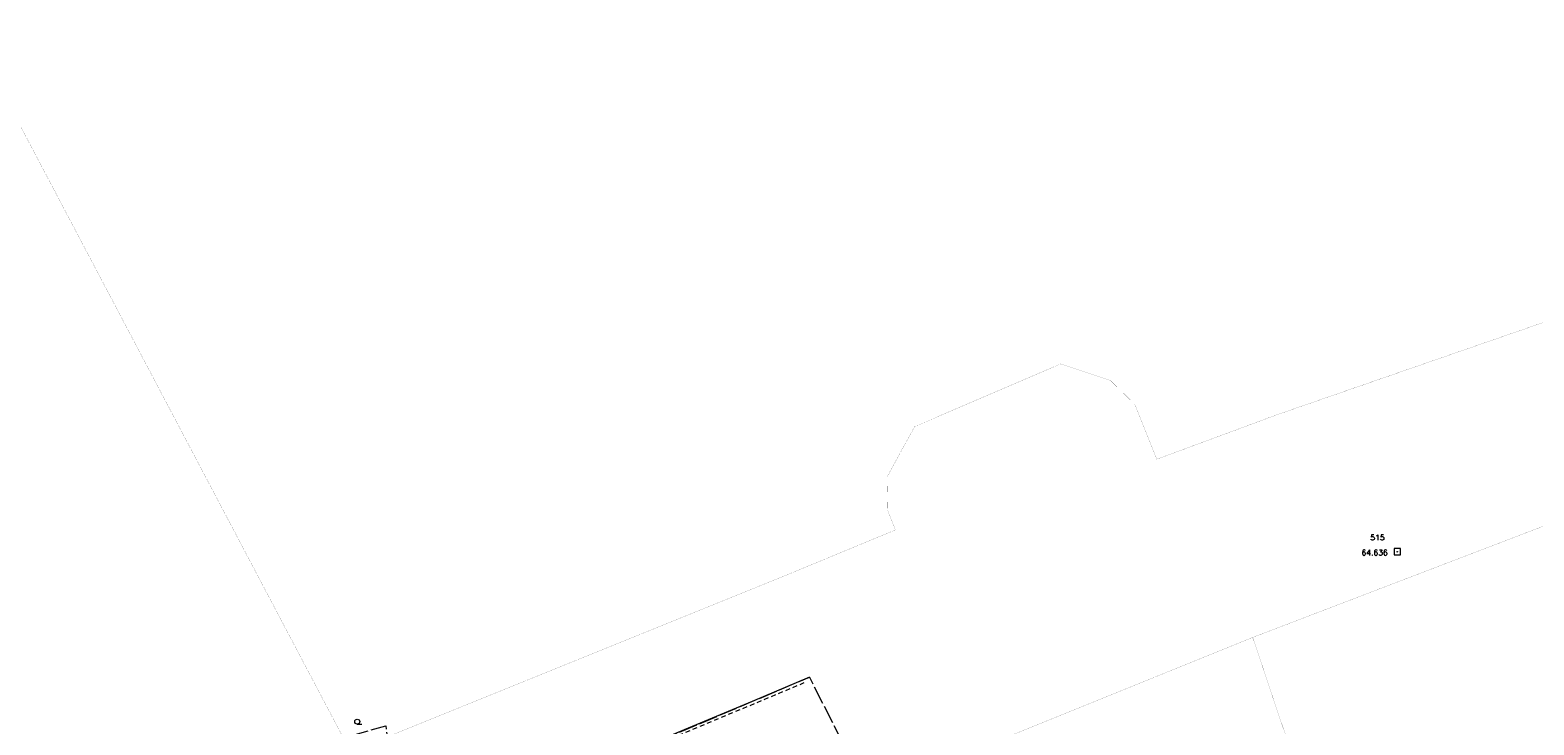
# Model space of a CAD drawing. Header units: metres. Extents: x 685671 to 686635, y 6588408 to 6589199.
# Tile 23 of 34: x 685838 to 686081, y 6588853 to 6588965. Entities that reach past the tile are written whole.
import ezdxf
from ezdxf.enums import TextEntityAlignment as Align

# ---------------------------------------------------------------- set-up
doc = ezdxf.new("R2010")
doc.units = ezdxf.units.M
for name, pattern in [('Kohtla-Järve PPA ühishoone G20$0$ASFBET', [2.5, 1.5, -1]), ('Kohtla-Järve PPA ühishoone G20$0$KATASTRIPIIR', [7, 4, -1, 1, -1]), ('Kohtla-Järve PPA ühishoone G20$0$TOOPIIR', [7, 6, -1])]:
    doc.linetypes.add(name, pattern=pattern)
for name, color, linetype, lineweight in [('Kohtla-Järve PPA ühishoone G20$0$ALUSVORK', 250, 'Continuous', 13), ('Kohtla-Järve PPA ühishoone G20$0$HALJASTUS', 250, 'Continuous', 13), ('Kohtla-Järve PPA ühishoone G20$0$PIIR', 224, 'Continuous', 13), ('Kohtla-Järve PPA ühishoone G20$0$SITRASS', 250, 'Continuous', 13), ('Kohtla-Järve PPA ühishoone G20$0$TEE', 250, 'Continuous', 13)]:
    doc.layers.add(name, color=color, linetype=linetype, lineweight=lineweight)
doc.layers.add('Kohtla-Järve PPA ühishoone G20$0$MOOTPIIR', color=250, linetype='Continuous', lineweight=13, plot=False)
doc.styles.add('Kohtla-Järve PPA ühishoone G20$0$romans', font='romans.shx')
doc.linetypes.add('Kohtla-Järve PPA ühishoone G20$0$-S-', pattern='A,10,-1.5,["S",Kohtla-Järve PPA ühishoone G20$0$romans,S=1.4,R=0,X=-0.7,Y=-0.7],-1.5,10,-3', length=26)

# ---------------------------------------------------------------- blocks, each defined once
blk = doc.blocks.new('Kohtla-Järve PPA ühishoone G20$0$KOHPP')
at = {"color": 0, "linetype": 'Continuous', "flags": 128}
blk.add_lwpolyline([(1, 1), (-1, 1), (-1, -1), (1, -1)], close=True, dxfattribs=at)
at = {"color": 0, "linetype": 'Continuous'}
blk.add_circle((0, 0), 0.1, dxfattribs=at)
blk = doc.blocks.new('Kohtla-Järve PPA ühishoone G20$0$HARVIK')
at = {"color": 0, "linetype": 'Continuous'}
blk.add_line((0, -0.8), (1.5, -0.8), dxfattribs=at)
at = {"color": 0}
blk.add_circle((0, 0), 0.8, dxfattribs=at)
blk = doc.blocks.new('Kohtla-Järve PPA ühishoone G20')
at = {"layer": 'Kohtla-Järve PPA ühishoone G20$0$MOOTPIIR', "linetype": 'Kohtla-Järve PPA ühishoone G20$0$TOOPIIR', "ltscale": 0.5, "flags": 128}
blk.add_lwpolyline([(685869.39, 6588820.36), (685868.83, 6588821.41), (685866.78, 6588823.61), (685865.45, 6588823.51), (685863.75, 6588824.91), (685861.79, 6588826.66), (685858.02, 6588836.88), (685869.27, 6588843.8), (685869.4, 6588843.84), (685872.58, 6588845.59), (685872.67, 6588845.67), (685872.79, 6588845.77), (685874.12, 6588846.43), (685895.25, 6588852.39), (685895.42, 6588851.01), (685895.82, 6588849.47), (685900.77, 6588844.03), (685897.98, 6588839.45), (685898.78, 6588837.59), (685898.85, 6588837.34), (685900.96, 6588833.68), (685963.69, 6588860.24), (686030.15, 6588728.66), (685913, 6588656.9), (685845.28, 6588745.25), (685845.26, 6588745.26), (685841.65, 6588746.3), (685838.56, 6588746.35), (685822.05, 6588746.97), (685821.39, 6588747.1), (685815.91, 6588744.02), (685806.51, 6588743.02), (685795.75, 6588740.15), (685789.77, 6588738.35), (685788.18, 6588739.03), (685784.86, 6588745.53), (685780.66, 6588747.74), (685775.59, 6588745.08), (685775.03, 6588745.72), (685769.91, 6588755.47), (685769.91, 6588755.47), (685773.58, 6588767.17), (685773.52, 6588767.3), (685769.33, 6588777.24), (685784.89, 6588784.73), (685786.1, 6588789.94), (685785.18, 6588791.62), (685772.32, 6588802.65), (685764.19, 6588811.63), (685762.42, 6588819.31), (685761.39, 6588821.62), (685758.47, 6588823.58), (685757.7, 6588825.21), (685751.16, 6588833.73), (685755.1, 6588837.07), (685757.84, 6588836.48), (685758.52, 6588836.76), (685761.81, 6588839.94), (685765.15, 6588841.34), (685773.31, 6588841.87), (685774.93, 6588838.99), (685775.39, 6588838.11), (685792.17, 6588826), (685797.26, 6588822.26), (685801.47, 6588821.2), (685801.51, 6588819.81), (685809.93, 6588822.73), (685825.06, 6588821.87), (685826.27, 6588817.28), (685828.05, 6588813.4), (685829.3, 6588810.98), (685829.58, 6588810.29), (685830.52, 6588808.63), (685830.72, 6588807.17), (685831.93, 6588804.69), (685832.02, 6588804.48)], close=True, dxfattribs=at)
at = {"layer": 'Kohtla-Järve PPA ühishoone G20$0$PIIR', "color": 1, "linetype": 'Kohtla-Järve PPA ühishoone G20$0$KATASTRIPIIR', "ltscale": 0.5, "const_width": 0.02, "flags": 128}
blk.add_lwpolyline([(685735.07, 6588909.61), (685759.79, 6588863.02), (685784.2, 6588875.63), (685806.11, 6588833.75), (685814.52, 6588817.68), (685889.56, 6588848.2), (685837.07, 6588947.63), (685828.06, 6588964.77), (685824.94, 6588962.96), (685735.07, 6588909.61)], close=True, dxfattribs=at)
for points in [[(685716.77, 6588778.03), (685738.6, 6588745.29), (685802.47, 6588772.1), (685804.91, 6588767.09), (685835.53, 6588780.71), (685915.31, 6588816.21), (685960.71, 6588836.42), (686035.3, 6588866.66), (686082.42, 6588884.69), (686148.48, 6588896.21), (686183.88, 6588895.46), (686240.01, 6588901.9), (686274.8, 6588910.49), (686271.24, 6588941.96), (686238.78, 6588948.4), (686130.81, 6588924.43), (686104.96, 6588925.39), (686039.54, 6588902.75), (686019.81, 6588895.45), (686016.25, 6588904.34), (686012.28, 6588908.21), (686004.31, 6588910.86), (685980.69, 6588900.73), (685976.21, 6588892.56), (685976.32, 6588887.19), (685977.59, 6588884.03), (685959.72, 6588876.63), (685889.56, 6588848.2), (685814.52, 6588817.68), (685790.98, 6588808.16), (685716.77, 6588778.03)], [(685716.77, 6588778.03), (685738.6, 6588745.29), (685802.47, 6588772.1), (685804.91, 6588767.09), (685835.53, 6588780.71), (685915.31, 6588816.21), (685960.71, 6588836.42), (686035.3, 6588866.66), (686082.42, 6588884.69), (686148.48, 6588896.21), (686183.88, 6588895.46), (686240.01, 6588901.9), (686274.8, 6588910.49), (686271.24, 6588941.96), (686238.78, 6588948.4), (686130.81, 6588924.43), (686104.96, 6588925.39), (686039.54, 6588902.75), (686019.81, 6588895.45), (686016.25, 6588904.34), (686012.28, 6588908.21), (686004.31, 6588910.86), (685980.69, 6588900.73), (685976.21, 6588892.56), (685976.32, 6588887.19), (685977.59, 6588884.03), (685959.72, 6588876.63), (685889.56, 6588848.2), (685814.52, 6588817.68), (685790.98, 6588808.16), (685716.77, 6588778.03)], [(685960.71, 6588836.42), (685998.24, 6588760.11), (686018.25, 6588771.07), (686046.42, 6588785.57), (686060.44, 6588792.09), (686035.3, 6588866.66), (685960.71, 6588836.42)]]:
    blk.add_lwpolyline(points, dxfattribs=at)
at = {"layer": 'Kohtla-Järve PPA ühishoone G20$0$SITRASS', "linetype": 'Kohtla-Järve PPA ühishoone G20$0$-S-', "ltscale": 0.5, "flags": 128}
blk.add_lwpolyline([(685963.68, 6588860.25), (685954.44, 6588856.32), (685943.46, 6588851.72), (685927.49, 6588845.01), (685904.35, 6588835.69), (685903.45, 6588835.53), (685902.98, 6588835.68)], dxfattribs=at)
at = {"layer": 'Kohtla-Järve PPA ühishoone G20$0$TEE', "linetype": 'Kohtla-Järve PPA ühishoone G20$0$ASFBET', "ltscale": 0.5, "flags": 128}
blk.add_lwpolyline([(685914.9, 6588839.26), (685928.24, 6588844.91), (685943.24, 6588851.14), (685963, 6588859.42)], dxfattribs=at)
at = {"layer": 'Kohtla-Järve PPA ühishoone G20$0$ALUSVORK', "ltscale": 0.5, "xscale": 0.5, "yscale": 0.5, "zscale": 0.5}
blk.add_blockref('Kohtla-Järve PPA ühishoone G20$0$KOHPP', (686058.67, 6588880.51), dxfattribs=at)
at = {"layer": 'Kohtla-Järve PPA ühishoone G20$0$HALJASTUS', "ltscale": 0.5, "xscale": 0.5, "yscale": 0.5, "zscale": 0.5}
blk.add_blockref('Kohtla-Järve PPA ühishoone G20$0$HARVIK', (685890.63, 6588853.06), dxfattribs=at)
at = {"layer": 'Kohtla-Järve PPA ühishoone G20$0$ALUSVORK', "linetype": 'Continuous', "ltscale": 0.5, "style": 'Kohtla-Järve PPA ühishoone G20$0$romans'}
for s, p in [('515', (686055.47, 6588882.81)), ('64.636', (686055.01, 6588880.36))]:
    blk.add_text(s, height=0.9, dxfattribs=at).set_placement(p, align=Align.MIDDLE_CENTER)

msp = doc.modelspace()

# ---------------------------------------------------------------- block references
at = {"color": 251, "true_color": 0x636466}
msp.add_blockref('Kohtla-Järve PPA ühishoone G20', (0, 0), dxfattribs=at)

doc.saveas('drawing.dxf')
